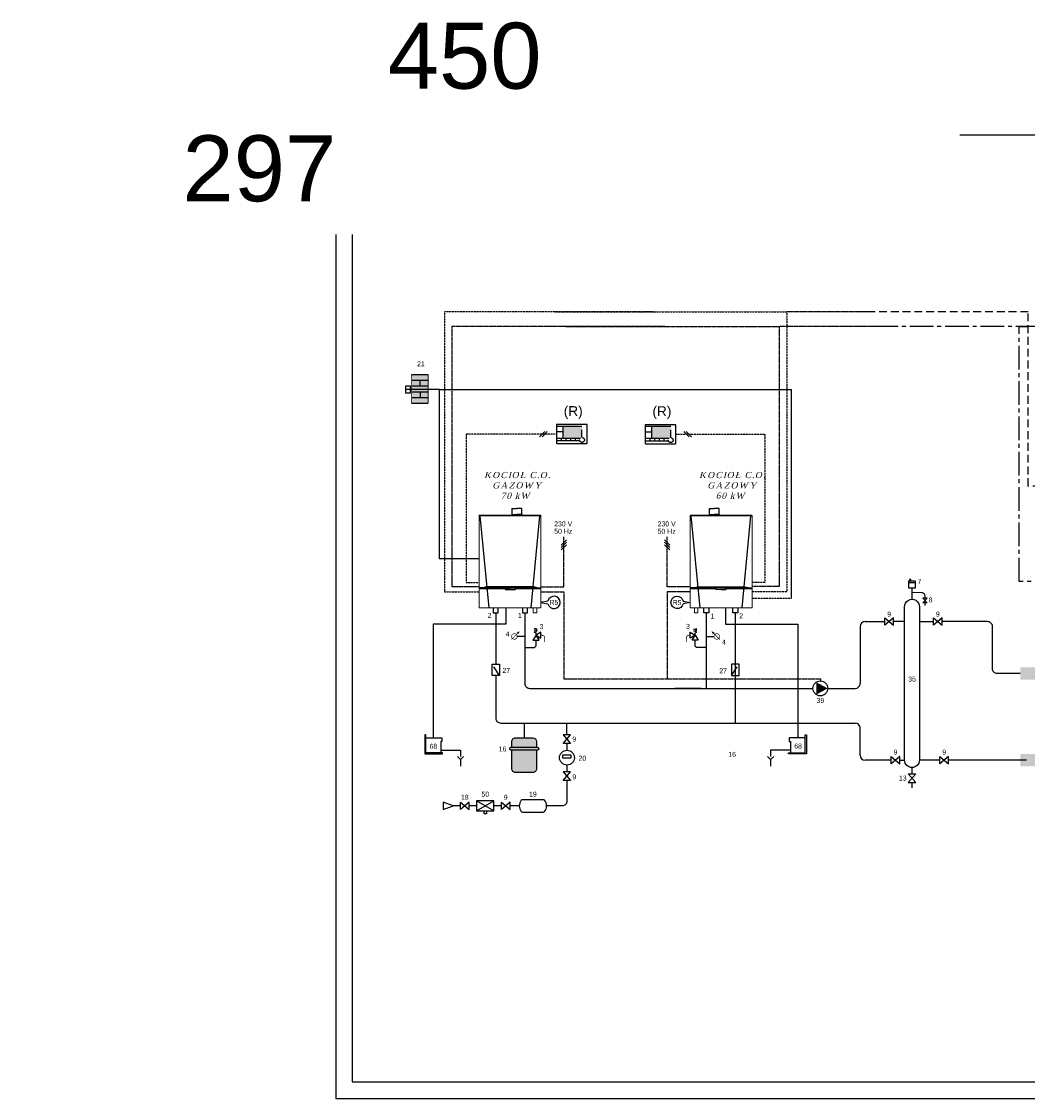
# Model space of a CAD drawing. Header units: inches. Extents: x -112469 to 885939, y -131046 to 286269.
# Tile 120 of 138: x 176755 to 207251, y -126912 to -94263. Entities that reach past the tile are written whole.
import ezdxf
from ezdxf.enums import TextEntityAlignment as Align

# ---------------------------------------------------------------- set-up
doc = ezdxf.new("R2010")
doc.units = ezdxf.units.IN
doc.header["$MEASUREMENT"] = 0
for name, pattern in [('AXES2', [28.575, 19.05, -3.175, 3.175, -3.175]), ('CACHE', [9.525, 6.35, -3.175]), ('CACHE2', [4.7625, 3.175, -1.5875])]:
    doc.linetypes.add(name, pattern=pattern)
for name, color, linetype in [('CALQUE_1', 7, 'Continuous'), ('DD-legende', 7, 'Continuous'), ('DD-regul-D', 7, 'Continuous')]:
    doc.layers.add(name, color=color, linetype=linetype)
doc.styles.add('Arial', font='arial.ttf', dxfattribs={"height": 25})
doc.styles.add('Arial_9', font='arial.ttf', dxfattribs={"height": 0.25})
doc.styles.add('Arial_B', font='arial.ttf', dxfattribs={"height": 0.25})
doc.styles.get("Standard").update_dxf_attribs({"font": 'arial.ttf'})
doc.styles.add('tekst', font='segoeui.ttf', dxfattribs={"height": 20})

# ---------------------------------------------------------------- blocks, each defined once
blk = doc.blocks.new('Radiateur')
blk.add_hatch(color=51).paths.add_polyline_path([(0.5, 1.25), (0.5, -14.75), (20.5, -14.75), (20.5, 1.25)])
at = {"color": 7}
for points in [[(0.5, 0.5), (0, 0.5), (0, -0.5), (0.5, -0.5)], [(20.5, 0.5), (21, 0.5), (21, -0.5), (20.5, -0.5)], [(0.5, -0.75), (20.5, -0.75)], [(0.75, -0.75), (1.25, -1.5), (1.75, -1.5), (2.25, -0.75)], [(1.25, -1.5), (1.25, -12)], [(1.75, -12), (1.75, -1.5)], [(2.25, -0.75), (2.75, -1.5), (3.25, -1.5), (3.75, -0.75)], [(2.75, -1.5), (2.75, -12)], [(3.25, -12), (3.25, -1.5)], [(3.75, -0.75), (4.25, -1.5), (4.75, -1.5), (5.25, -0.75)], [(4.25, -1.5), (4.25, -12)], [(4.75, -12), (4.75, -1.5)], [(5.25, -0.75), (5.75, -1.5), (6.25, -1.5), (6.75, -0.75)], [(5.75, -1.5), (5.75, -12)], [(6.25, -12), (6.25, -1.5)], [(6.75, -0.75), (7.25, -1.5), (7.75, -1.5), (8.25, -0.75)], [(7.25, -1.5), (7.25, -12)], [(7.75, -12), (7.75, -1.5)], [(8.25, -0.75), (8.75, -1.5), (9.25, -1.5), (9.75, -0.75)], [(8.75, -1.5), (8.75, -12)], [(9.25, -12), (9.25, -1.5)], [(9.75, -0.75), (10.25, -1.5), (10.75, -1.5), (11.25, -0.75)], [(10.25, -1.5), (10.25, -12)], [(10.75, -12), (10.75, -1.5)], [(11.25, -0.75), (11.75, -1.5), (12.25, -1.5), (12.75, -0.75)], [(11.75, -1.5), (11.75, -12)], [(12.25, -12), (12.25, -1.5)], [(12.75, -0.75), (13.25, -1.5), (13.75, -1.5), (14.25, -0.75)], [(13.25, -1.5), (13.25, -12)], [(13.75, -12), (13.75, -1.5)], [(14.25, -0.75), (14.75, -1.5), (15.25, -1.5), (15.75, -0.75)], [(14.75, -1.5), (14.75, -12)], [(15.25, -12), (15.25, -1.5)], [(15.75, -0.75), (16.25, -1.5), (16.75, -1.5), (17.25, -0.75)], [(16.25, -1.5), (16.25, -12)], [(16.75, -12), (16.75, -1.5)], [(17.25, -0.75), (17.75, -1.5), (18.25, -1.5), (18.75, -0.75)], [(17.75, -1.5), (17.75, -12)], [(18.25, -12), (18.25, -1.5)], [(18.75, -0.75), (19.25, -1.5), (19.75, -1.5), (20.25, -0.75)], [(19.25, -1.5), (19.25, -12)], [(19.75, -12), (19.75, -1.5)], [(0.5, -12.75), (20.5, -12.75)], [(0.75, -12.75), (1.25, -12), (1.75, -12), (2.25, -12.75)], [(2.25, -12.75), (2.75, -12), (3.25, -12), (3.75, -12.75)], [(3.75, -12.75), (4.25, -12), (4.75, -12), (5.25, -12.75)], [(5.25, -12.75), (5.75, -12), (6.25, -12), (6.75, -12.75)], [(6.75, -12.75), (7.25, -12), (7.75, -12), (8.25, -12.75)], [(8.25, -12.75), (8.75, -12), (9.25, -12), (9.75, -12.75)], [(9.75, -12.75), (10.25, -12), (10.75, -12), (11.25, -12.75)], [(11.25, -12.75), (11.75, -12), (12.25, -12), (12.75, -12.75)], [(12.75, -12.75), (13.25, -12), (13.75, -12), (14.25, -12.75)], [(14.25, -12.75), (14.75, -12), (15.25, -12), (15.75, -12.75)], [(15.75, -12.75), (16.25, -12), (16.75, -12), (17.25, -12.75)], [(17.25, -12.75), (17.75, -12), (18.25, -12), (18.75, -12.75)], [(18.75, -12.75), (19.25, -12), (19.75, -12), (20.25, -12.75)], [(0.5, -13.25), (0, -13.25), (0, -14.25), (0.5, -14.25)], [(20.5, -13.25), (21, -13.25), (21, -14.25), (20.5, -14.25)]]:
    blk.add_lwpolyline(points, dxfattribs=at)
blk.add_lwpolyline([(0.5, 1.25), (20.5, 1.25), (20.5, -14.75), (0.5, -14.75)], close=True, dxfattribs=at)
blk = doc.blocks.new('2radvmc')
for color, points in [(1, [(382.17, 269.75), (384, 272.25), (385.83, 269.75)]), (5, [(384, 272.25), (386.5, 270.42), (386.5, 274.08)])]:
    blk.add_hatch(color=color).paths.add_polyline_path(points)
at = {"color": 7}
for points in [[(387.25, 339.25), (387.25, 341), (388.75, 341), (388.75, 339.25)], [(389.5, 339.25), (389.5, 336.75), (386.5, 339.25), (386.5, 336.75)], [(382.5, 308.75), (380.5, 308.75), (380.5, 312.75), (382.5, 312.75)], [(382.5, 304), (385.5, 304), (382.5, 300.5), (385.5, 300.5)], [(412.5, 304), (415.5, 304), (412.5, 300.5), (415.5, 300.5)], [(382.5, 288), (385.5, 288), (382.5, 284.5), (385.5, 284.5)], [(382.17, 269.75), (385.83, 269.75), (382.17, 274.75), (385.83, 274.75)], [(384, 272.25), (386.5, 270.42), (386.5, 274.08), (384, 272.25)], [(412.5, 267.5), (415.5, 267.5), (415.5, 263), (412.5, 263)], [(382.5, 258.75), (385.5, 258.75), (382.5, 255.25), (385.5, 255.25)], [(412.5, 258.75), (415.5, 258.75), (412.5, 255.25), (415.5, 255.25)]]:
    blk.add_lwpolyline(points, close=True, dxfattribs=at)
at = {"color": 1}
blk.add_lwpolyline([(386.5, 338), (386, 338, 0.414214), (384, 336), (384, 304)], format="xyb", dxfattribs=at)
at = {"color": 7}
for points in [[(388, 338), (388, 339.25)], [(384, 272.25), (381, 272.25)], [(412.5, 267.5), (414.75, 264)]]:
    blk.add_lwpolyline(points, dxfattribs=at)
at = {"color": 1}
for points in [[(390.25, 338), (389.5, 338)], [(384, 297.12), (384, 300.5)], [(384, 288), (384, 291.12)], [(384, 274.75), (384, 284.5)], [(384, 269.75), (384, 258.75)], [(384, 255.25), (384, 237.5)]]:
    blk.add_lwpolyline(points, dxfattribs=at)
at = {"color": 5}
for points in [[(414, 304), (414, 322.25, 0.414214), (412, 324.25), (411.25, 324.25)], [(386.5, 272.25), (412, 272.25, 0.414214), (414, 274.25), (414, 275.25)]]:
    blk.add_lwpolyline(points, format="xyb", dxfattribs=at)
at = {"color": 7, "const_width": 1}
blk.add_lwpolyline([(384, 310.75), (382.5, 310.75)], dxfattribs=at)
at = {"color": 5}
for points in [[(414, 300.5), (414, 267.5)], [(414, 263), (414, 258.75)], [(414, 229), (414, 202.5)]]:
    blk.add_lwpolyline(points, dxfattribs=at)
at = {"color": 5, "linetype": 'Continuous'}
for points in [[(414, 255.25), (414, 241)], [(414, 202.5), (414, 229)]]:
    blk.add_lwpolyline(points, dxfattribs=at)
at = {"color": 7}
for centre, radius in [((384, 294.12), 3), ((379, 272.25), 2)]:
    blk.add_circle(centre, radius, dxfattribs=at)
blk.add_solid([(384, 297.12), (381.5, 292.5), (386.5, 292.5)], dxfattribs=at)
at = {"color": 1, "linetype": 'Continuous'}
blk.add_trace([(426.5, 232.5), (426.5, 237.5), (361.5, 232.5), (361.5, 237.5)], dxfattribs=at)
at = {"color": 5, "linetype": 'Continuous'}
blk.add_trace([(426.5, 197.5), (426.5, 202.5), (361.5, 197.5), (361.5, 202.5)], dxfattribs=at)
at = {"layer": 'DD-regul-D', "color": 7, "linetype": 'CACHE2'}
blk.add_lwpolyline([(384, 310.75), (364.75, 310.75), (364.75, 381.25), (299.75, 381.25)], dxfattribs=at)
at = {"layer": 'DD-regul-D', "color": 7, "linetype": 'AXES2', "ltscale": 0.5}
for points in [[(381, 294), (369.25, 294), (369.25, 375.25), (304.25, 375.25)], [(377, 272.25), (361, 272.25), (361, 375.25), (364.5, 375.25)]]:
    blk.add_lwpolyline(points, dxfattribs=at)
at = {"layer": 'DD-regul-D', "color": 7}
for points in [[(376.19, 309.69), (378.31, 311.81)], [(377.19, 309.69), (379.31, 311.81)], [(375.19, 292.94), (377.31, 295.06)], [(376.19, 292.94), (378.31, 295.06)], [(377.19, 292.94), (379.31, 295.06)], [(368.44, 271.19), (370.56, 273.31)], [(369.44, 271.19), (371.56, 273.31)], [(370.44, 271.19), (372.56, 273.31)], [(371.44, 271.19), (373.56, 273.31)]]:
    blk.add_lwpolyline(points, dxfattribs=at)
at = {"color": 51}
blk.add_blockref('Radiateur', (390.25, 338), dxfattribs=at)
at = {"style": 'Arial'}
blk.add_text('M', height=2.29, dxfattribs=at).set_placement((379, 271.11), align=Align.CENTER)
at = {"layer": 'DD-legende', "style": 'Arial'}
for s, p in [('51', (387.75, 342.25)), ('23', (387.25, 309.5)), ('9', (387.25, 301)), ('9', (417.25, 301)), ('11', (389.75, 293)), ('9', (387.25, 285)), ('10', (387, 266)), ('27', (409.5, 264)), ('9', (387.25, 255.75)), ('9', (417.25, 255.75))]:
    blk.add_text(s, height=2.5, dxfattribs=at).set_placement(p, align=Align.CENTER)
blk = doc.blocks.new('MC 45')
at = {"linetype": 'Continuous'}
h = blk.add_hatch(color=2, dxfattribs=at)
h.dxf.hatch_style = 1
h.paths.add_polyline_path([(1.5, 8.2), (2.94, 8.61), (22.06, 8.61), (23.5, 8.2)])
at = {"color": 7, "linetype": 'Continuous'}
for p, q in [((13.28, 40.25), (15.25, 40.25)), ((13.3, 37.76), (13.3, 40.25)), ((17.25, 40.25), (15.25, 40.25)), ((17.25, 37.76), (17.25, 40.25)), ((4, 0), (0.46, 37.28)), ((13.04, 37.5), (13.3, 37.76)), ((13.3, 37.76), (15.28, 37.76)), ((17.25, 37.76), (15.28, 37.76)), ((15.28, 37.5), (16.28, 37.5)), ((17.51, 37.5), (17.25, 37.76)), ((21, 0), (24.54, 37.28)), ((1.5, 8.2), (0, 8.2)), ((1.5, 8.2), (2.94, 7.72)), ((10.59, 7.47), (10.21, 8.2)), ((10.59, 7.47), (14.53, 7.47)), ((12.5, 7.47), (10.59, 7.47)), ((14.53, 7.47), (14.92, 8.2)), ((23.5, 8.2), (22.06, 7.72)), ((23.5, 8.2), (25, 8.2))]:
    blk.add_line(p, q, dxfattribs=at)
at = {"color": 7, "linetype": 'Continuous', "lineweight": 0, "flags": 128}
blk.add_lwpolyline([(0.22, 37.5), (24.78, 37.5, -0.414214), (25, 37.28), (25, 0), (0, 0), (0, 37.28, -0.414214)], format="xyb", close=True, dxfattribs=at)
for points in [[(0, 37.28), (25, 37.28)], [(10.47, 7.71), (0, 7.71), (0, 0), (25, 0), (25, 7.71), (14.66, 7.71)]]:
    blk.add_lwpolyline(points, dxfattribs=at)
at = {"color": 7, "linetype": 'Continuous'}
for points in [[(1.5, 8.2), (23.5, 8.2), (22.06, 8.61), (2.94, 8.61), (1.5, 8.2)], [(5.75, 0), (5.75, -2), (7.75, -2), (7.75, 0)], [(17.5, 0), (17.5, -2), (19.5, -2), (19.5, 0)]]:
    blk.add_lwpolyline(points, dxfattribs=at)
at = {"color": 7, "linetype": 'Continuous', "lineweight": 0, "flags": 128}
blk.add_lwpolyline([(21.87, 0), (21.87, -2), (23.3, -2), (23.3, 0)], close=True, dxfattribs=at)
blk = doc.blocks.new('CDI DiS')
at = {"linetype": 'CACHE2'}
blk.add_hatch(color=254, dxfattribs=at).paths.add_polyline_path([(5.34, 6.19), (-2.36, 6.19), (-2.36, 1.35), (4.76, 1.35, -0.164011), (5.34, 1.55)])
at = {"color": 7, "linetype": 'Continuous'}
for p, q in [((-5, 6.19), (5.34, 6.19)), ((-2.36, 6.19), (-2.36, 1.35)), ((-5, 3.97), (-2.36, 3.97)), ((-5, 0.33), (4.41, 0.33))]:
    blk.add_line(p, q, dxfattribs=at)
at = {"color": 7, "linetype": 'CACHE2'}
for p, q in [((5.34, 1.55), (5.34, 6.19)), ((-3.12, 1.35), (-3.12, 0.33)), ((-1.2, 1.35), (-1.2, 0.33)), ((0.71, 1.35), (0.71, 0.33)), ((2.63, 1.35), (2.63, 0.33))]:
    blk.add_line(p, q, dxfattribs=at)
at = {"color": 7, "linetype": 'Continuous'}
blk.add_lwpolyline([(-5, 6.6), (-5, -0.6, 0.414214), (-4.76, -0.84), (7.23, -0.84, 0.414214), (7.47, -0.6), (7.47, 6.6, 0.414214), (7.23, 6.84), (-4.76, 6.84, 0.414214)], format="xyb", close=True, dxfattribs=at)
at = {"color": 7, "linetype": 'CACHE2'}
blk.add_lwpolyline([(-2.36, 6.19), (-2.36, 1.35), (4.76, 1.35)], dxfattribs=at)
at = {"color": 7, "linetype": 'Continuous'}
blk.add_lwpolyline([(-5, 1.35), (4.76, 1.35)], dxfattribs=at)
at = {"color": 7, "linetype": 'CACHE2'}
blk.add_circle((5.34, 0.58), 0.967, dxfattribs=at)
at = {"layer": 'CALQUE_1', "color": 7, "linetype": 'Continuous', "style": 'Arial'}
blk.add_text('(R)', height=3.954, dxfattribs=at).set_placement((1.8, 10.31), align=Align.CENTER)

msp = doc.modelspace()

# ---------------------------------------------------------------- hatches: boundary and pattern name
for points in [[(191620, -116261), (191620, -116092, -0.414214), (191733, -115980), (191995, -115980), (192258, -115980, -0.414214), (192370, -116092), (192370, -116261), (191977, -116261)], [(191602, -116355, -1), (191602, -116261), (191977, -116261), (192389, -116261, -1), (192389, -116355)], [(191620, -116355), (192370, -116355), (192370, -116917, -0.414214), (192258, -117030), (191733, -117030, -0.414214), (191620, -116917)]]:
    msp.add_hatch(color=20).paths.add_polyline_path(points)
at = {"layer": 'DD-regul-D'}
h = msp.add_hatch(color=9, dxfattribs=at)
h.dxf.hatch_style = 1
h.paths.add_polyline_path([(189083, -104968), (188576, -104968), (188576, -105831), (189083, -105831)])

# ---------------------------------------------------------------- linework, layer by layer
at = {"color": 1}
for p, q in [((197513, -112192), (197513, -114480)), ((202177, -112605), (202177, -114330)), ((202327, -112455), (202927, -112455)), ((197363, -114480), (196557, -114480))]:
    msp.add_line(p, q, dxfattribs=at)
at = {"color": 5}
for p, q in [((202177, -116505), (202177, -115680)), ((203119, -116655), (202327, -116655)), ((207225, -116655), (204857, -116655))]:
    msp.add_line(p, q, dxfattribs=at)
for points in [[(186281, -126912), (231281, -126912), (231281, -97212), (186281, -97212)], [(186781, -126412), (230781, -126412), (230781, -97712), (186781, -97712)]]:
    msp.add_lwpolyline(points, close=True)
at = {"color": 7}
for points in [[(203845, -111442), (203658, -111442), (203658, -111217), (203845, -111217)], [(203677, -111217), (203714, -111217), (203714, -111180), (203677, -111180)], [(204209, -111742), (204082, -111742), (204209, -111890), (204082, -111890)], [(202927, -112567), (202927, -112342), (203189, -112567), (203189, -112342)], [(204665, -112567), (204665, -112342), (204402, -112567), (204402, -112342)], [(192352, -112867), (192258, -113017), (192445, -113017), (192352, -112867)], [(192352, -112867), (192502, -112961), (192502, -112773), (192352, -112867)], [(197176, -112867), (197026, -112961), (197026, -112773), (197176, -112867)], [(197176, -112867), (197269, -113017), (197082, -113017), (197176, -112867)], [(191245, -114086), (191020, -114086), (191020, -113748), (191245, -113748)], [(198282, -114086), (198507, -114086), (198507, -113748), (198282, -113748)], [(193402, -115886), (193177, -115886), (193402, -116148), (193177, -116148)], [(193420, -116505), (193158, -116505), (193158, -116580), (193420, -116580)], [(203119, -116767), (203119, -116542), (203381, -116767), (203381, -116542)], [(204857, -116767), (204857, -116542), (204594, -116767), (204594, -116542)], [(193402, -117011), (193177, -117011), (193402, -117273), (193177, -117273)], [(203639, -117067), (203864, -117067), (203639, -117330), (203864, -117330)], [(190327, -118155), (190327, -117930), (190064, -118155), (190064, -117930)], [(191077, -117892), (190552, -117892), (190552, -118192), (191077, -118192)], [(191564, -118155), (191564, -117930), (191302, -118155), (191302, -117930)]]:
    msp.add_lwpolyline(points, close=True, dxfattribs=at)
for points in [[(203658, -111273), (203845, -111273)], [(192352, -112867), (192352, -112792), (192295, -112773), (192389, -112736), (192295, -112717), (192389, -112680), (192295, -112661)], [(197176, -112867), (197176, -112792), (197232, -112773), (197138, -112736), (197232, -112717), (197138, -112680), (197232, -112661)], [(191245, -114086), (191077, -113823)], [(198282, -114086), (198451, -113823)], [(191077, -118192), (190552, -117892)], [(190552, -118192), (191077, -117892)], [(190852, -118192), (190852, -118286), (190777, -118286), (190777, -118192)]]:
    msp.add_lwpolyline(points, dxfattribs=at)
for points, const_width in [([(203733, -111573), (204033, -111573, -0.414214), (204145, -111686), (204145, -111742)], 37.5), ([(192502, -112867), (192539, -112867, -0.414214), (192614, -112942), (192614, -113073)], 22.5), ([(197026, -112867), (196988, -112867, 0.414214), (196913, -112942), (196913, -113073)], 22.5)]:
    msp.add_lwpolyline(points, format="xyb", dxfattribs=dict(at, const_width=const_width))
for points, const_width in [([(203752, -111441), (203752, -111780)], 37.5), ([(204145, -111891), (204145, -111967)], 37.5), ([(191788, -112812), (191603, -112998)], 15), ([(197739, -112812), (197925, -112998)], 15), ([(203752, -116879), (203752, -117067)], 37.5), ([(203752, -117498), (203752, -117330)], 37.5)]:
    msp.add_lwpolyline(points, dxfattribs=dict(at, const_width=const_width))
at = {"color": 1}
for points in [[(203527, -112009, -1.010268), (203977, -112005), (203977, -114161)], [(192014, -112192), (192014, -114330, 0.414214), (192164, -114480), (200747, -114480)], [(207033, -114030), (206339, -114030, -0.414214), (206189, -113880), (206189, -112605, 0.414214), (206039, -112455), (204665, -112455)], [(192014, -113242), (192277, -113242, 0.414214), (192352, -113167), (192352, -113017)], [(197513, -113242), (197251, -113242, -0.414214), (197176, -113167), (197176, -113017)]]:
    msp.add_lwpolyline(points, format="xyb", dxfattribs=at)
at = {"color": 5}
for points in [[(191133, -112192), (191133, -113748)], [(198394, -112192), (198394, -115530)], [(191995, -115530), (191995, -115980)], [(193289, -115886), (193289, -115530)], [(193289, -116148), (193289, -116355)], [(193289, -116805), (193289, -117011)], [(203381, -116655), (203527, -116655)], [(204594, -116655), (203977, -116655)], [(190064, -118042), (189839, -118042)], [(190552, -118042), (190327, -118042)], [(191302, -118042), (191077, -118042)], [(191845, -118042), (191564, -118042)]]:
    msp.add_lwpolyline(points, dxfattribs=at)
at = {"color": 8, "linetype": 'Continuous'}
for points in [[(191433, -112042), (191433, -112530)], [(198094, -112042), (198094, -112530)], [(191433, -112530), (189239, -112530), (189239, -115980)], [(198094, -112530), (200288, -112530), (200288, -115980)], [(189464, -116355), (190064, -116355), (190064, -116542)], [(189970, -116542), (190064, -116636), (190158, -116542)], [(199557, -116542), (199463, -116636), (199369, -116542)], [(200063, -116355), (199463, -116355), (199463, -116542)], [(190064, -116636), (190064, -116842)], [(199463, -116636), (199463, -116842)]]:
    msp.add_lwpolyline(points, dxfattribs=at)
at = {"color": 1}
for points in [[(203527, -114161), (203527, -112830), (203527, -112005)], [(203527, -112455), (203189, -112455)], [(203977, -112455), (204402, -112455)], [(192014, -112905), (191789, -112905)], [(197513, -112905), (197738, -112905)], [(201197, -114480), (202027, -114480), (202027, -114480)]]:
    msp.add_lwpolyline(points, dxfattribs=at)
at = {"color": 7, "const_width": 18.8}
for points in [[(191611, -112905, 1), (191780, -112905, 1)], [(197916, -112905, -1), (197748, -112905, -1)]]:
    msp.add_lwpolyline(points, format="xyb", close=True, dxfattribs=at)
at = {"color": 5}
for points in [[(191133, -114086), (191133, -115380, 0.414214), (191283, -115530), (202027, -115530)], [(203977, -114161), (203977, -116655, -1), (203527, -116655), (203527, -114161)], [(193289, -117273), (193289, -117892, -0.414214), (193139, -118042), (192670, -118042)]]:
    msp.add_lwpolyline(points, format="xyb", dxfattribs=at)
at = {"color": 7, "linetype": 'Continuous'}
for points in [[(189014, -115886), (188977, -115886), (188977, -116467), (189520, -116467), (189520, -116430), (189014, -116430)], [(200513, -115886), (200551, -115886), (200551, -116467), (200007, -116467), (200007, -116430), (200513, -116430)]]:
    msp.add_lwpolyline(points, close=True, dxfattribs=at)
at = {"color": 8, "linetype": 'Continuous'}
for points in [[(189014, -115980), (189464, -115980), (189502, -115980), (189502, -116092), (189464, -116092), (189464, -116430), (189014, -116430)], [(200513, -115980), (200063, -115980), (200026, -115980), (200026, -116092), (200063, -116092), (200063, -116430), (200513, -116430)]]:
    msp.add_lwpolyline(points, close=True, dxfattribs=at)
at = {"color": 7}
for points in [[(191620, -116261), (191620, -116092, -0.414214), (191733, -115980), (191995, -115980), (192258, -115980, -0.414214), (192370, -116092), (192370, -116261)], [(192370, -116355), (192370, -116917, -0.414214), (192258, -117030), (191733, -117030, -0.414214), (191620, -116917), (191620, -116355)]]:
    msp.add_lwpolyline(points, format="xyb", dxfattribs=at)
msp.add_lwpolyline([(191977, -116261), (192389, -116261, -1), (192389, -116355), (191602, -116355, -1), (191602, -116261)], format="xyb", close=True, dxfattribs=at)
at = {"color": 5}
msp.add_lwpolyline([(192370, -117855), (191939, -117855, 0.236068), (191902, -117873, 0.333333), (191902, -118211, 0.236068), (191939, -118230), (192370, -118230), (192577, -118230, 0.236068), (192614, -118211, 0.333333), (192614, -117873, 0.236068), (192577, -117855)], format="xyb", close=True, dxfattribs=at)
msp.add_lwpolyline([(189839, -118042), (189539, -117930), (189539, -118155)], close=True, dxfattribs=at)
at = {"color": 7}
for centre in [(200972, -114480), (193289, -116580)]:
    msp.add_circle(centre, 225, dxfattribs=at)
at = {"color": 1}
for centre, start, end in [((202327, -112605), 90, 180), ((202027, -114330), 270, 0)]:
    msp.add_arc(centre, 150, start, end, dxfattribs=at)
at = {"color": 5}
for centre, start, end in [((202027, -115680), 0, 90), ((202327, -116505), 180, 270)]:
    msp.add_arc(centre, 150, start, end, dxfattribs=at)
at = {"color": 7}
for points in [[(191854, -112746), (191762, -112785), (191815, -112838)], [(197673, -112746), (197766, -112785), (197713, -112838)], [(201197, -114480), (200850, -114292), (200850, -114667)]]:
    msp.add_solid(points, dxfattribs=at)
at = {"layer": 'DD-legende', "color": 7, "linetype": 'Continuous'}
for points in [[(192713, -111916, 8.769549), (192713, -111831), (192502, -111873)], [(196815, -111916, -8.769549), (196815, -111831), (197026, -111873)]]:
    msp.add_lwpolyline(points, format="xyb", close=True, dxfattribs=at)
at = {"layer": 'DD-regul-D', "color": 7, "linetype": 'AXES2', "ltscale": 0.5}
for p, q in [((202402, -103061), (199951, -103061)), ((202739, -103511), (199726, -103511)), ((192502, -111555), (193195, -111555)), ((193195, -111555), (193195, -114188)), ((193195, -114188), (200972, -114188)), ((200972, -114188), (200972, -114255))]:
    msp.add_line(p, q, dxfattribs=at)
at = {"layer": 'DD-regul-D', "color": 7}
for p, q in [((189428, -105418), (188408, -105418)), ((189428, -105418), (200099, -105418)), ((189428, -110556), (189428, -105418)), ((200099, -111742), (200099, -105418)), ((190627, -110556), (189428, -110556))]:
    msp.add_line(p, q, dxfattribs=at)
at = {"layer": 'DD-regul-D', "color": 7, "linetype": 'CACHE', "ltscale": 0.5}
msp.add_line((198901, -111742), (200099, -111742), dxfattribs=at)
at = {"layer": 'DD-regul-D', "color": 7, "linetype": 'CACHE2'}
for points in [[(195933, -103061), (189577, -103061), (189577, -111555), (190627, -111555)], [(192919, -103061), (199951, -103061), (199951, -111555), (198901, -111555)], [(192933, -106773), (190233, -106773), (190233, -111273), (190627, -111273)], [(196594, -106773), (199294, -106773), (199294, -111273), (198901, -111273)]]:
    msp.add_lwpolyline(points, dxfattribs=at)
at = {"layer": 'DD-regul-D', "color": 7, "linetype": 'AXES2', "ltscale": 0.5}
for points in [[(196270, -103511), (189802, -103511), (189802, -111386), (190627, -111386)], [(193257, -103511), (199726, -103511), (199726, -111386), (198901, -111386)], [(192502, -111405), (193195, -111405), (193195, -109886)], [(197026, -111405), (196332, -111405), (196332, -109886)], [(197026, -111555), (196332, -111555), (196332, -114188)]]:
    msp.add_lwpolyline(points, dxfattribs=at)
at = {"layer": 'DD-regul-D', "color": 7, "const_width": 22.5}
for points in [[(188576, -105831), (188576, -104968)], [(189083, -104968), (189083, -105831)]]:
    msp.add_lwpolyline(points, dxfattribs=at)
at = {"layer": 'DD-regul-D', "color": 7}
for points in [[(188576, -104968), (189083, -104968)], [(188595, -105137), (189064, -105137)], [(188595, -105306), (189064, -105306)], [(188839, -105306), (188839, -105137)], [(188595, -105493), (189064, -105493)], [(188595, -105662), (189064, -105662)], [(188839, -105493), (188839, -105662)], [(188576, -105831), (189083, -105831)], [(192460, -106853), (192619, -106694)], [(192535, -106853), (192694, -106694)], [(196993, -106853), (196834, -106694)], [(197068, -106853), (196909, -106694)], [(193116, -110134), (193275, -109975)], [(196412, -110134), (196252, -109975)], [(193116, -110209), (193275, -110050)], [(193116, -110284), (193275, -110125)], [(196412, -110209), (196252, -110050)], [(196412, -110284), (196252, -110125)]]:
    msp.add_lwpolyline(points, dxfattribs=at)
msp.add_lwpolyline([(188539, -105531), (188408, -105531), (188408, -105306), (188539, -105306)], close=True, dxfattribs=at)

# ---------------------------------------------------------------- block references
at = {"xscale": 75, "yscale": 75, "zscale": 75}
msp.add_blockref('2radvmc', (179920, -131655), dxfattribs=at)
at = {"color": 7, "linetype": 'Continuous', "xscale": 75, "yscale": 75, "zscale": 75}
for p in [(193345, -106992), (196034, -106998)]:
    msp.add_blockref('CDI DiS', p, dxfattribs=at)
at = {"color": 152, "linetype": 'Continuous', "yscale": 75, "zscale": 75}
for p, xscale in [((190627, -112042), 75), ((198901, -112042), -75)]:
    msp.add_blockref('MC 45', p, dxfattribs=dict(at, xscale=xscale))

# ---------------------------------------------------------------- texts
at = {"char_height": 2000, "width": 22558.04, "attachment_point": 1, "bg_fill": 2}
for s, insert in [('450', (187859, -94298)), ('297', (181635, -97713))]:
    msp.add_mtext(s, dxfattribs=dict(at, insert=insert))
at = {"attachment_point": 1}
for s, insert, char_height, width, style in [('\\pi1540.08045;{\\fTimes New Roman|b0|i0|c238|p18;\\Q15.00000;\\T1.20000;KOCIOŁ C.O.}\\P\\pi1790.52164;{\\fTimes New Roman|b0|i0|c238|p18;\\Q15.00000;\\T1.20000;GAZOWY}\\P\\pi2043.96675;{\\fTimes New Roman|b0|i0|c238|p18;\\Q15.00000;\\T1.20000;70 kW}', (189239, -107916), 188.53, 5008.1, 'tekst'), ('\\pi1540.08045;{\\fTimes New Roman|b0|i0|c238|p18;\\Q15.00000;\\T1.20000;KOCIOŁ C.O.}\\P\\pi1790.52164;{\\fTimes New Roman|b0|i0|c238|p18;\\Q15.00000;\\T1.20000;GAZOWY}\\P\\pi2043.15120;{\\fTimes New Roman|b0|i0|c238|p18;\\Q15.00000;\\T1.20000;60 kW}', (195758, -107916), 188.53, 5008.1, 'tekst'), ('\\pi1693.11987;FUNDACJA GRAMY Z TOBĄ', (157428, -118139), 390, 10779.21, 'Arial_B'), ('\\pi1693.11987;FUNDACJA GRAMY Z TOBĄ', (-45247, -118766), 390, 10779.21, 'Arial_B'), ('\\pi1693.11987;FUNDACJA GRAMY Z TOBĄ', (39678, -118766), 390, 10779.21, 'Arial_B'), ('\\pi297.62855;UL. PIETRASZKI \\pi297.62855;15 25-822 KIELCE', (160311, -118833), 390, 4767.14, 'Arial_9')]:
    msp.add_mtext(s, dxfattribs=dict(at, insert=insert, char_height=char_height, width=width, style=style))
at = {"layer": 'DD-legende', "linetype": 'Continuous', "style": 'Arial'}
for s, p in [('21', (188863, -104715)), ('7', (203977, -111311)), ('8', (204314, -111873)), ('2', (190945, -112342)), ('1', (191864, -112342)), ('1', (197703, -112362)), ('2', (198569, -112352)), ('9', (203058, -112305)), ('9', (204533, -112305)), ('3', (192520, -112680)), ('3', (196958, -112674)), ('4', (191489, -112905)), ('4', (198051, -113150)), ('27', (191452, -114011)), ('27', (198025, -114024)), ('35', (203752, -114273)), ('39', (200972, -114920)), ('68', (189239, -116308)), ('9', (193514, -116092)), ('68', (200296, -116303)), ('16', (191339, -116392)), ('20', (193758, -116673)), ('16', (198298, -116554)), ('9', (203250, -116486)), ('9', (204725, -116486)), ('9', (193514, -117236)), ('18', (190195, -117855)), ('50', (190814, -117761)), ('9', (191433, -117855)), ('19', (192258, -117761))]:
    msp.add_text(s, height=150, dxfattribs=at).set_placement(p, align=Align.CENTER)
at = {"layer": 'DD-legende', "style": 'Arial'}
for p in [(192895, -111948), (196627, -111953)]:
    msp.add_text('R5', height=150, dxfattribs=at).set_placement(p, align=Align.CENTER)
at = {"layer": 'DD-legende', "color": 7, "linetype": 'Continuous', "style": 'Arial'}
msp.add_text('13', height=150, dxfattribs=at).set_placement((203470, -117273), align=Align.CENTER)
at = {"layer": 'DD-regul-D', "linetype": 'Continuous', "style": 'Arial'}
for s, p in [('50 Hz', (193177, -109792)), ('230 V', (193177, -109567)), ('50 Hz', (196313, -109792)), ('230 V', (196313, -109567))]:
    msp.add_text(s, height=150, dxfattribs=at).set_placement(p, align=Align.CENTER)

doc.saveas('drawing.dxf')
